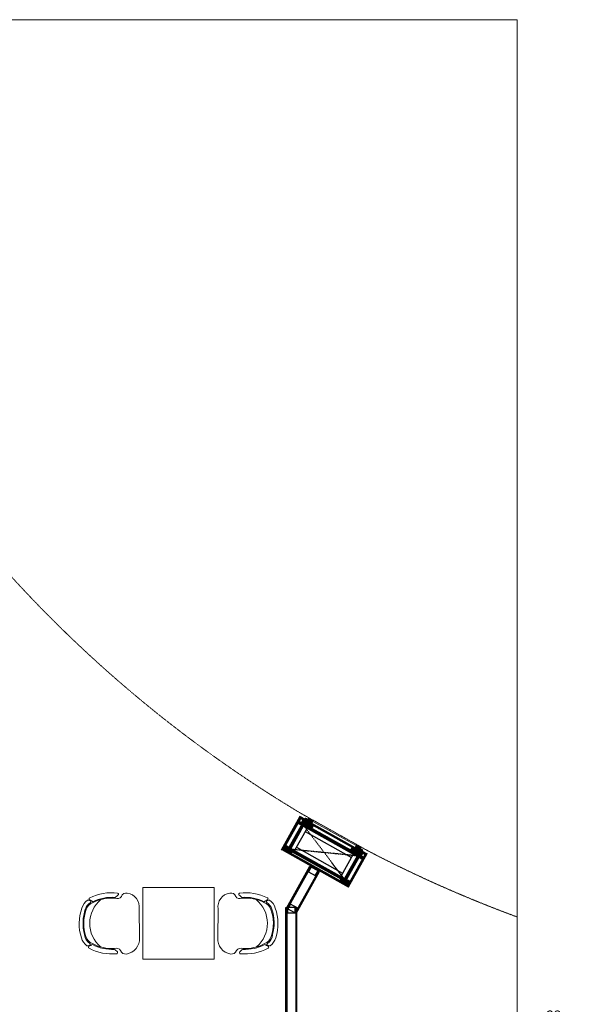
# Model space of a CAD drawing. Header units: millimetres. Extents: x 103872 to 294171, y 5570 to 32737.
# Tile 110 of 117: x 138102 to 143278, y 14149 to 23105. Entities that reach past the tile are written whole.
import ezdxf

# ---------------------------------------------------------------- set-up
doc = ezdxf.new("R2010")
doc.units = ezdxf.units.MM
doc.header["$LTSCALE"] = 2.5
doc.linetypes.add('( Hidden )', pattern=[0.375, 0.25, -0.125])
doc.linetypes.add('DASHED', pattern=[19.05, 12.7, -6.35])
for name, color, linetype in [('1', 1, 'Continuous'), ('2', 2, 'Continuous'), ('250', 250, 'Continuous'), ('6', 7, 'Continuous'), ('PROPOSED M.S WORK', 150, 'Continuous')]:
    doc.layers.add(name, color=color, linetype=linetype)
for name, color, linetype, lineweight in [('8', 8, 'Continuous', 0), ('9', 9, 'Continuous', 0), ('A1-WOOD', 11, 'Continuous', 15), ('CKD Equipments', 252, 'Continuous', 0), ('Dimension', 40, 'Continuous', 0), ('ELEVATION 5', 156, 'Continuous', 5), ('FURNITURES', 30, 'Continuous', 15), ('HATCH MEDIUM', 251, 'Continuous', 5), ('ROOM TEXT', 7, 'Continuous', 5), ('TEXT', 40, 'Continuous', 0), ('WALL', 132, 'Continuous', 25)]:
    doc.layers.add(name, color=color, linetype=linetype, lineweight=lineweight)
doc.layers.add('A1-SS SHEET', color=7, linetype='Continuous', lineweight=15, true_color=0xe77efc)
doc.styles.add('MTEXT', font='romans.shx', dxfattribs={"width": 0.85})
doc.styles.add('RG_3F_TITLE BLOCK_A1$0$A1 TBLOCK LBV$0$Style-arial', font='arial.ttf')
pattern_1 = [(45, (-133790.86, -88292.746), (-25.455844, 25.455844), [19.2, -124.8]), (45, (-133793.404, -88290.2), (-25.455844, 25.455844), [27.44684, -116.55316]), (45, (-133795.95, -88287.655), (-25.455844, 25.455844), [34.976716, -109.023284]), (45, (-133798.495, -88285.11), (-25.455844, 25.455844), [34.976716, -109.023284]), (45, (-133801.04, -88282.564), (-25.455844, 25.455844), [27.44684, -116.55316]), (45, (-133803.587, -88280.018), (-25.455844, 25.455844), [19.2, -124.8]), (45, (-133806.132, -88277.473), (-25.455844, 25.455844), [25.255542, -118.744458]), (45, (-133808.678, -88274.927), (-25.455844, 25.455844), [102.870124, -41.129876]), (45, (-133811.223, -88272.38), (-25.455844, 25.455844), [94.623284, -49.376716]), (45, (-133813.77, -88269.836), (-25.455844, 25.455844), [14.861146, -129.138854]), (45, (-133762.01, -88267.29), (-25.455844, 25.455844), [10.976716, -133.023284]), (45, (-133762.794, -88262.08), (-25.455844, 25.455844), [12.965612, -131.034388]), (45, (-133760.025, -88254.218), (-25.455844, 25.455844), [5.46142, -138.53858]), (45, (-133765.058, -88249.185), (-25.455844, 25.455844), [5.46142, -138.53858]), (45, (-133772.92, -88251.954), (-25.455844, 25.455844), [12.965612, -131.034388]), (45, (-133778.13, -88251.168), (-25.455844, 25.455844), [10.976716, -133.023284]), (45, (-133782.334, -88251.977), (-25.455844, 25.455844), [19.327907, -124.672093]), (45, (-133795.624, -88253.388), (-25.455844, 25.455844), [66.738854, -77.261146]), (45, (-133742.368, -88244.255), (-25.455844, 25.455844), [3.423284, -140.576716]), (45, (-133744.913, -88241.71), (-25.455844, 25.455844), [8.23338, -135.76662]), (45, (-133747.46, -88239.164), (-25.455844, 25.455844), [16.150356, -127.849644]), (45, (-133750.004, -88236.62), (-25.455844, 25.455844), [26.04657, -117.95343]), (45, (-133752.55, -88234.073), (-25.455844, 25.455844), [34.29341, -109.70659]), (45, (-133755.095, -88231.527), (-25.455844, 25.455844), [41.823284, -102.176716]), (45, (-133761.03, -88232.37), (-25.455844, 25.455844), [46.61655, -97.38345]), (45, (-133716.18, -88218.07), (-25.455844, 25.455844), [9.589904, -134.410096]), (45, (-133719.254, -88214.69), (-25.455844, 25.455844), [17.074453, -126.925547]), (45, (-133716.313, -88206.32), (-25.455844, 25.455844), [10.976716, -133.023284]), (45, (-133717.1, -88201.11), (-25.455844, 25.455844), [12.965612, -131.034388]), (45, (-133714.33, -88193.25), (-25.455844, 25.455844), [5.46142, -138.53858]), (45, (-133719.363, -88188.216), (-25.455844, 25.455844), [5.46142, -138.53858]), (45, (-133727.225, -88190.985), (-25.455844, 25.455844), [12.965612, -131.034388]), (45, (-133732.435, -88190.2), (-25.455844, 25.455844), [10.976716, -133.023284]), (52.125016, (-133773.763, -88260.377), (101.8233768, 101.8233758), [14.17878, -276.062497]), (52.125016, (-133781.633, -88263.156), (101.8233768, 101.8233758), [14.191722, -276.049556]), (52.125016, (-133790.01, -88266.442), (101.8233768, 101.8233758), [19.349418, -270.89186]), (52.125016, (-133788.274, -88259.614), (101.8233768, 101.8233758), [9.67471, -280.56657]), (52.125016, (-133754.247, -88259.529), (101.8233768, 101.8233758), [19.349418, -270.89186]), (52.125016, (-133753.626, -88252.912), (101.8233768, 101.8233758), [14.191722, -276.049556]), (52.125016, (-133756.164, -88250.356), (101.8233768, 101.8233758), [14.17878, -276.062497]), (52.125016, (-133728.068, -88199.408), (101.8233768, 101.8233758), [14.17878, -276.062497]), (52.125016, (-133735.938, -88202.187), (101.8233768, 101.8233758), [14.191722, -276.049556]), (52.125016, (-133744.315, -88205.473), (101.8233768, 101.8233758), [19.349418, -270.89186]), (52.125016, (-133748.432, -88206.196), (101.8233768, 101.8233758), [9.67471, -280.56657]), (52.125016, (-133697.945, -88202.378), (101.8233768, 101.8233758), [14.512064, -275.729214]), (52.125016, (-133709.4, -88211.287), (101.8233768, 101.8233758), [29.024128, -261.21715]), (52.125016, (-133707.181, -88202.616), (101.8233768, 101.8233758), [21.263437, -268.97784]), (52.125016, (-133708.551, -88198.56), (101.8233768, 101.8233758), [19.349418, -270.89186]), (52.125016, (-133707.93, -88191.943), (101.8233768, 101.8233758), [14.191722, -276.049556]), (52.125016, (-133710.468, -88189.387), (101.8233768, 101.8233758), [14.17878, -276.062497]), (217.874984, (-133750.004, -88236.618), (-101.8233758, -101.8233768), [14.17878, -276.062497]), (37.874984, (-133777.282, -88279.17), (101.8233758, 101.8233768), [19.349418, -270.89186]), (37.874984, (-133773.996, -88270.793), (101.8233758, 101.8233768), [14.191722, -276.049556]), (37.874984, (-133771.218, -88262.923), (101.8233758, 101.8233768), [14.17878, -276.062497]), (217.874984, (-133752.55, -88234.073), (-101.8233758, -101.8233768), [14.191722, -276.049556]), (217.874984, (-133755.095, -88231.527), (-101.8233758, -101.8233768), [19.349418, -270.89186]), (217.874984, (-133761.03, -88232.37), (-101.8233758, -101.8233768), [9.67471, -280.56657]), (37.874984, (-133803.26, -88259.327), (101.8233758, 101.8233768), [9.67471, -280.56657]), (217.874984, (-133717.037, -88224.015), (-101.8233758, -101.8233768), [29.024128, -261.21715]), (217.874984, (-133716.181, -88218.068), (-101.8233758, -101.8233768), [29.024128, -261.21715]), (217.874984, (-133719.254, -88214.69), (-101.8233758, -101.8233768), [21.263437, -268.97784]), (37.874984, (-133731.587, -88218.2), (101.8233758, 101.8233768), [19.349418, -270.89186]), (37.874984, (-133728.3, -88209.824), (101.8233758, 101.8233768), [14.191722, -276.049556]), (37.874984, (-133725.522, -88201.954), (101.8233758, 101.8233768), [14.17878, -276.062497]), (217.874984, (-133704.309, -88175.65), (-101.8233758, -101.8233768), [14.17878, -276.062497]), (217.874984, (-133706.854, -88173.104), (-101.8233758, -101.8233768), [14.191722, -276.049556]), (217.874984, (-133709.4, -88170.558), (-101.8233758, -101.8233768), [19.349418, -270.89186]), (217.874984, (-133711.946, -88168.012), (-101.8233758, -101.8233768), [14.512064, -275.729214]), (45, (-133761.915, -88252.33), (-25.455844, 25.455844), [5.46142, -138.53858]), (45, (-133763.212, -88251.03), (-25.455844, 25.455844), [5.46142, -138.53858]), (45, (-133716.22, -88191.36), (-25.455844, 25.455844), [5.46142, -138.53858]), (45, (-133717.516, -88190.062), (-25.455844, 25.455844), [5.46142, -138.53858]), (37.874984, (-133767.751, -88256.868), (101.8233758, 101.8233768), [7.393872, -282.847406]), (52.125016, (-133767.751, -88256.868), (101.8233768, 101.8233758), [7.393872, -282.847406]), (217.874984, (-133753.514, -88242.63), (-101.8233758, -101.8233768), [7.393872, -282.847406]), (52.125016, (-133758.053, -88248.467), (101.8233768, 101.8233758), [7.393872, -282.847406]), (37.874984, (-133722.056, -88195.899), (101.8233758, 101.8233768), [7.393872, -282.847406]), (52.125016, (-133722.056, -88195.899), (101.8233768, 101.8233758), [7.393872, -282.847406]), (217.874984, (-133707.818, -88181.661), (-101.8233758, -101.8233768), [7.393872, -282.847406]), (52.125016, (-133712.357, -88187.497), (101.8233768, 101.8233758), [7.393872, -282.847406])]
pattern_2 = [(90, (-264122.1607, 233636.0665), (-3.175, 2e-16), []), (135, (-264122.161, 233636.0665), (-6.34999567, -6.34999567), [4.49012806, -8.98025612])]
pattern_3 = [(135, (85579.499, -135167.25), (-10.00000027, -3e-15), [4.242641, -9.899495]), (153.434949, (85576.499, -135164.25), (-10.0000001, -3e-08), [4.472136, -17.888544]), (135, (85572.499, -135162.25), (-3e-15, 10.00000027), [1.414214, -12.727922]), (116.565051, (85571.499, -135161.25), (3e-08, 10.0000001), [4.472136, -17.888544]), (135, (85579.499, -135163.25), (-10.00000027, -3e-15), [4.242641, -9.899495]), (146.309932, (85577.499, -135167.25), (-10.00000007, 8e-08), [3.605551, -32.449961]), (146.309932, (85575.499, -135162.25), (-10.00000007, 8e-08), [3.605551, -32.449961]), (116.565051, (85573.499, -135167.25), (3e-08, 10.0000001), [4.472136, -17.888544]), (146.309932, (85577.499, -135157.25), (-10.00000007, 8e-08), [3.605551, -32.449961]), (146.309932, (85575.499, -135152.25), (-10.00000007, 8e-08), [3.605551, -32.449961])]
pattern_4 = [(45, (-117.4317, 31.781), (-2.245064, 2.245064), []), (45, (-115.1867, 31.781), (-2.245064, 2.245064), [1.5875, -0.79375])]

# ---------------------------------------------------------------- blocks, each defined once
blk = doc.blocks.new('MS-C1')
at = {"layer": 'PROPOSED M.S WORK', "lineweight": 5, "true_color": 0x545454}
h = blk.add_hatch(dxfattribs=at)
h.set_pattern_fill('ANSI33', color=251, scale=0.5)
h.set_pattern_definition([(45, (-290, 65), (-2.24506, 2.24506), []), (45, (-287.755, 65), (-2.24506, 2.24506), [1.5875, -0.79375])])
edge = h.paths.add_edge_path()
edge.add_line((-240, 115), (-290, 115))
edge.add_line((-290, 115), (-290, 65))
edge.add_line((-290, 65), (-286.4, 66.8))
edge.add_arc((-287.5, 69), 2.5, 296.56505, 360)
edge.add_line((-285, 69), (-285, 110))
edge.add_line((-285, 110), (-244, 110))
edge.add_arc((-244, 112.5), 2.5, 270, 333.43495)
edge.add_line((-241.8, 111.4), (-240, 115))
h = blk.add_hatch(dxfattribs=at)
h.set_pattern_fill('ANSI33', color=251, scale=0.5)
h.set_pattern_definition([(45, (-117.4317, 4.781), (-2.245064, 2.245064), []), (45, (-115.1867, 4.781), (-2.245064, 2.245064), [1.5875, -0.79375])])
edge = h.paths.add_edge_path()
edge.add_line((240, 115), (290, 115))
edge.add_line((290, 115), (290, 65))
edge.add_line((290, 65), (286.4, 66.8))
edge.add_arc((287.5, 69), 2.5, 180, 243.43495, ccw=False)
edge.add_line((285, 69), (285, 110))
edge.add_line((285, 110), (244, 110))
edge.add_arc((244, 112.5), 2.5, 206.56505, 270, ccw=False)
edge.add_line((241.8, 111.4), (240, 115))
h = blk.add_hatch(dxfattribs=at)
h.set_pattern_fill('ANSI33', color=251, scale=0.5)
h.set_pattern_definition(pattern_4)
edge = h.paths.add_edge_path()
edge.add_line((-240, -138), (-290, -138))
edge.add_line((-290, -138), (-290, -88))
edge.add_line((-290, -88), (-286.4, -89.8))
edge.add_arc((-287.5, -92), 2.5, 0, 63.43495, ccw=False)
edge.add_line((-285, -92), (-285, -133))
edge.add_line((-285, -133), (-244, -133))
edge.add_arc((-244, -135.5), 2.5, 26.56505, 90, ccw=False)
edge.add_line((-241.8, -134.4), (-240, -138))
h = blk.add_hatch(dxfattribs=at)
h.set_pattern_fill('ANSI33', color=251, scale=0.5)
h.set_pattern_definition(pattern_4)
edge = h.paths.add_edge_path()
edge.add_line((240, -138), (290, -138))
edge.add_line((290, -138), (290, -88))
edge.add_line((290, -88), (286.4, -89.8))
edge.add_arc((287.5, -92), 2.5, 116.56505, 180)
edge.add_line((285, -92), (285, -133))
edge.add_line((285, -133), (244, -133))
edge.add_arc((244, -135.5), 2.5, 90, 153.43495)
edge.add_line((241.8, -134.4), (240, -138))
at = {"layer": 'PROPOSED M.S WORK', "linetype": 'DASHED', "ltscale": 0.02}
for p, q in [((-290, 115), (290, -138)), ((290, 115), (-290, -138))]:
    blk.add_line(p, q, dxfattribs=at)
at = {"layer": 'PROPOSED M.S WORK'}
for p, q in [((-285, -128), (-285, 105)), ((-280, -128), (-280, 105)), ((-240, -128), (-240, 105)), ((240, -128), (240, 105)), ((280, -128), (280, 105)), ((285, -128), (285, 105))]:
    blk.add_line(p, q, dxfattribs=at)
for points in [[(-240, 115), (-290, 115), (-290, 65), (-286.4, 66.8, 0.284079), (-285, 69), (-285, 110), (-244, 110, 0.284079), (-241.8, 111.4), (-240, 115)], [(240, 115), (290, 115), (290, 65), (286.4, 66.8, -0.284079), (285, 69), (285, 110), (244, 110, -0.284079), (241.8, 111.4), (240, 115)], [(-240, -138), (-290, -138), (-290, -88), (-286.4, -89.8, -0.284079), (-285, -92), (-285, -133), (-244, -133, -0.284079), (-241.8, -134.4), (-240, -138)], [(240, -138), (290, -138), (290, -88), (286.4, -89.8, 0.284079), (285, -92), (285, -133), (244, -133, 0.284079), (241.8, -134.4), (240, -138)]]:
    blk.add_lwpolyline(points, format="xyb", dxfattribs=at)
blk.add_lwpolyline([(-290, 115), (290, 115), (290, -138), (-290, -138)], close=True, dxfattribs=at)
for points in [[(-285, 110), (285, 110)], [(-285, 105), (285, 105)], [(-240, 70), (240, 70)], [(-285, -128), (285, -128)], [(-285, -133), (285, -133)], [(-240, -93), (240, -93)]]:
    blk.add_lwpolyline(points, dxfattribs=at)
blk = doc.blocks.new('A$C47C848D8')
at = {"layer": '2', "lineweight": 5}
h = blk.add_hatch(color=8, dxfattribs=at)
h.dxf.hatch_style = 1
h.paths.add_polyline_path([(-225, -174.7), (225, -174.7), (225, -176.2), (-225, -176.2)])
at = {"layer": '250', "lineweight": 5}
h = blk.add_hatch(dxfattribs=at)
h.set_pattern_fill('DOLMIT', color=8, scale=0.5, angle=90)
h.set_pattern_definition(pattern_2)
h.paths.add_polyline_path([(334, -162.7), (346, -162.7), (346, 165.3), (334, 165.3)])
h.paths.add_polyline_path([(-334, 153.3), (334, 153.3), (334, 165.3), (-334, 165.3)])
h.paths.add_polyline_path([(-334, -162.7), (-346, -162.7), (-346, 165.3), (-334, 165.3)])
h.paths.add_polyline_path([(-312, -137.5), (-300, -137.5), (-300, -162.7), (-312, -162.7)])
h.paths.add_polyline_path([(-300, -162.7), (-346, -162.7), (-346, -174.7), (-300, -174.7)])
h.paths.add_polyline_path([(300, -162.7), (346, -162.7), (346, -174.7), (300, -174.7)])
h.paths.add_polyline_path([(312, -137.5), (300, -137.5), (300, -162.7), (312, -162.7)])
h.paths.add_polyline_path([(334, 139.5), (252, 139.5), (252, 153.3), (334, 153.3)])
h.paths.add_polyline_path([(-334, 139.5), (-252, 139.5), (-252, 153.3), (-334, 153.3)])
h = blk.add_hatch(dxfattribs=at)
h.set_pattern_fill('DOLMIT', color=8, scale=0.5, angle=90)
h.set_pattern_definition(pattern_2)
h.paths.add_polyline_path([(-290, -125.5), (290, -125.5), (290, -137.5), (-290, -137.5)])
h.paths.add_polyline_path([(-302, 139.5), (-290, 139.5), (-290, -137.5), (-302, -137.5)])
h.paths.add_polyline_path([(290, -137.5), (302, -137.5), (302, 139.5), (290, 139.5)])
h.paths.add_polyline_path([(-290, 139.5), (290, 139.5), (290, 127.5), (-290, 127.5)])
h = blk.add_hatch(dxfattribs=at)
h.set_pattern_fill('DOLMIT', color=8, scale=0.5, angle=90)
h.set_pattern_definition(pattern_2)
h.paths.add_polyline_path([(225, -162.7), (-225, -162.7), (-225, -174.7), (225, -174.7)])
at = {"layer": '8', "lineweight": 5}
h = blk.add_hatch(dxfattribs=at)
h.set_pattern_fill('PGRAIN', color=8, scale=1.2, angle=45, style=0)
h.set_pattern_definition(pattern_1)
h.paths.add_polyline_path([(-300, -137.5), (-225, -137.5), (-225, -205.7), (-275, -205.7), (-275, -191.2), (-300, -191.2)])
h = blk.add_hatch(dxfattribs=at)
h.set_pattern_fill('PGRAIN', color=8, scale=1.2, angle=45, style=0)
h.set_pattern_definition(pattern_1)
h.paths.add_polyline_path([(300, -137.5), (225, -137.5), (225, -205.7), (275, -205.7), (275, -191.2), (300, -191.2)])
at = {"layer": '9', "lineweight": 5}
h = blk.add_hatch(dxfattribs=at)
h.set_pattern_fill('CSWOOD2', color=8, angle=90)
h.set_pattern_definition(pattern_3)
h.paths.add_polyline_path([(-302, 114.5), (-334, 114.5), (-334, 139.5), (-302, 139.5)])
h = blk.add_hatch(dxfattribs=at)
h.set_pattern_fill('CSWOOD2', color=8, angle=90)
h.set_pattern_definition(pattern_3)
h.paths.add_polyline_path([(302, 114.5), (334, 114.5), (334, 139.5), (302, 139.5)])
h = blk.add_hatch(dxfattribs=at)
h.set_pattern_fill('CSWOOD2', color=8, angle=90)
h.set_pattern_definition(pattern_3)
h.paths.add_polyline_path([(-302, -112.5), (-334, -112.5), (-334, -137.5), (-302, -137.5)])
h = blk.add_hatch(dxfattribs=at)
h.set_pattern_fill('CSWOOD2', color=8, angle=90)
h.set_pattern_definition([(135, (85684.999, -135192.363), (-10.00000027, -3e-15), [4.242641, -9.899495]), (153.434949, (85681.999, -135189.3632), (-10.0000001, -3e-08), [4.472136, -17.888544]), (135, (85677.999, -135187.363), (-3e-15, 10.00000027), [1.414214, -12.727922]), (116.565051, (85676.999, -135186.3632), (3e-08, 10.0000001), [4.472136, -17.888544]), (135, (85684.999, -135188.363), (-10.00000027, -3e-15), [4.242641, -9.899495]), (146.309932, (85682.999, -135192.363), (-10.00000007, 8e-08), [3.605551, -32.449961]), (146.309932, (85680.999, -135187.363), (-10.00000007, 8e-08), [3.605551, -32.449961]), (116.565051, (85678.999, -135192.3632), (3e-08, 10.0000001), [4.472136, -17.888544]), (146.309932, (85682.999, -135182.363), (-10.00000007, 8e-08), [3.605551, -32.449961]), (146.309932, (85680.999, -135177.363), (-10.00000007, 8e-08), [3.605551, -32.449961])])
h.paths.add_polyline_path([(-200, -137.5), (-225, -137.5), (-225, -162.7), (-200, -162.7)])
h = blk.add_hatch(dxfattribs=at)
h.set_pattern_fill('CSWOOD2', color=8, angle=90)
h.set_pattern_definition([(135, (86109.999, -135192.363), (-10.00000027, -3e-15), [4.242641, -9.899495]), (153.434949, (86106.999, -135189.3632), (-10.0000001, -3e-08), [4.472136, -17.888544]), (135, (86102.999, -135187.363), (-3e-15, 10.00000027), [1.414214, -12.727922]), (116.565051, (86101.999, -135186.3632), (3e-08, 10.0000001), [4.472136, -17.888544]), (135, (86109.999, -135188.363), (-10.00000027, -3e-15), [4.242641, -9.899495]), (146.309932, (86107.999, -135192.363), (-10.00000007, 8e-08), [3.605551, -32.449961]), (146.309932, (86105.999, -135187.363), (-10.00000007, 8e-08), [3.605551, -32.449961]), (116.565051, (86103.999, -135192.3632), (3e-08, 10.0000001), [4.472136, -17.888544]), (146.309932, (86107.999, -135182.363), (-10.00000007, 8e-08), [3.605551, -32.449961]), (146.309932, (86105.999, -135177.363), (-10.00000007, 8e-08), [3.605551, -32.449961])])
h.paths.add_polyline_path([(225, -137.5), (200, -137.5), (200, -162.7), (225, -162.7)])
h = blk.add_hatch(dxfattribs=at)
h.set_pattern_fill('CSWOOD2', color=8, angle=90)
h.set_pattern_definition(pattern_3)
h.paths.add_polyline_path([(302, -112.5), (334, -112.5), (334, -137.5), (302, -137.5)])
at = {"layer": '1', "color": 8, "lineweight": 5}
for points in [[(-334, -162.7), (-346, -162.7), (-346, 165.3), (-334, 165.3)], [(-334, 153.3), (334, 153.3), (334, 165.3), (-334, 165.3)], [(-334, 139.5), (-252, 139.5), (-252, 153.3), (-334, 153.3)], [(-302, 139.5), (-290, 139.5), (-290, -137.5), (-302, -137.5)], [(-290, 139.5), (290, 139.5), (290, 127.5), (-290, 127.5)], [(334, 139.5), (252, 139.5), (252, 153.3), (334, 153.3)], [(290, -137.5), (302, -137.5), (302, 139.5), (290, 139.5)], [(334, -162.7), (346, -162.7), (346, 165.3), (334, 165.3)], [(-300, -162.7), (-346, -162.7), (-346, -174.7), (-300, -174.7)], [(-312, -137.5), (-300, -137.5), (-300, -162.7), (-312, -162.7)], [(-290, -125.5), (290, -125.5), (290, -137.5), (-290, -137.5)], [(225, -162.7), (-225, -162.7), (-225, -174.7), (225, -174.7)], [(312, -137.5), (300, -137.5), (300, -162.7), (312, -162.7)], [(300, -162.7), (346, -162.7), (346, -174.7), (300, -174.7)]]:
    blk.add_lwpolyline(points, close=True, dxfattribs=at)
at = {"layer": '2', "color": 8, "lineweight": 5}
blk.add_lwpolyline([(-225, -174.7), (225, -174.7), (225, -176.2), (-225, -176.2)], close=True, dxfattribs=at)
at = {"layer": '6', "color": 8, "linetype": 'ByBlock', "lineweight": 5, "const_width": 1}
for points in [[(-225, -137.5), (-300, -137.5), (-300, -191.2), (-275, -191.2), (-275, -205.7), (-225, -205.7)], [(225, -137.5), (300, -137.5), (300, -191.2), (275, -191.2), (275, -205.7), (225, -205.7)]]:
    blk.add_lwpolyline(points, close=True, dxfattribs=at)
at = {"layer": '6', "color": 8, "lineweight": 5}
blk.add_lwpolyline([(-225, -176.2), (225, -176.2), (225, -194.2), (-225, -194.2)], close=True, dxfattribs=at)
at = {"layer": 'A1-SS SHEET', "color": 8, "lineweight": 5}
blk.add_lwpolyline([(346, -174.7), (300, -174.7), (300, -178.7), (346, -178.7)], close=True, dxfattribs=at)
at = {"layer": 'A1-WOOD', "color": 8, "lineweight": 5}
for points in [[(-302, 114.5), (-334, 114.5), (-334, 139.5), (-302, 139.5)], [(302, 114.5), (334, 114.5), (334, 139.5), (302, 139.5)], [(-302, -137.5), (-334, -137.5), (-334, -112.5), (-302, -112.5)], [(-225, -137.5), (-200, -137.5), (-200, -162.7), (-225, -162.7)], [(200, -162.7), (225, -162.7), (225, -137.5), (200, -137.5)], [(302, -137.5), (334, -137.5), (334, -112.5), (302, -112.5)]]:
    blk.add_lwpolyline(points, close=True, dxfattribs=at)
at = {"layer": 'ELEVATION 5', "color": 8, "lineweight": 5}
for points in [[(-350, -178.7), (-346, -178.7), (-346, 169.3), (-350, 169.3)], [(-346, 169.3), (346, 169.3), (346, 165.3), (-346, 165.3)], [(346, 169.3), (350, 169.3), (350, -178.7), (346, -178.7)], [(-300, -174.7), (-346, -174.7), (-346, -178.7), (-300, -178.7)]]:
    blk.add_lwpolyline(points, close=True, dxfattribs=at)
at = {"color": 8, "lineweight": 5}
blk.add_blockref('MS-C1', (0, 12.5), dxfattribs=at)
blk = doc.blocks.new('*U44')
at = {"color": 8}
for points in [[(0, 0), (8619.7, 0), (8619.7, -10), (0, -10)], [(0, -15), (50, -15), (50, -85), (0, -85)], [(8569.7, -15), (8619.7, -15), (8619.7, -85), (8569.7, -85)], [(0, -100), (8619.7, -100), (8619.7, -90), (0, -90)]]:
    blk.add_lwpolyline(points, close=True, dxfattribs=at)
blk = doc.blocks.new('*U45')
at = {"color": 8}
for points in [[(0, 0), (435.1, 0), (435.1, -10), (0, -10)], [(0, -15), (50, -15), (50, -85), (0, -85)], [(385.1, -15), (435.1, -15), (435.1, -85), (385.1, -85)], [(0, -100), (435.1, -100), (435.1, -90), (0, -90)]]:
    blk.add_lwpolyline(points, close=True, dxfattribs=at)
blk = doc.blocks.new('04P-CH~1')
at = {"layer": 'FURNITURES', "color": 8}
blk.add_line((-0.6031, 0.6002), (-0.3259, 0.597), dxfattribs=at)
for centre, radius, start, end in [((-0.6123, 0.4516), 0.1489, 86.45826, 170.84441), ((-0.3081, 0.4618), 0.1363, 9.13239, 97.50787), ((-0.7092, 0.4672), 0.0508, 170.84441, 251.00231), ((-0.2234, 0.474), 0.0508, 290.59406, 10.75195), ((-0.3026, 0.3344), 0.456, 173.92961, 208.62433), ((-0.7462, 0.3807), 0.01, 46.56635, 168.96112), ((-0.9103, 0.2073), 0.2488, 38.01323, 46.56635), ((-0.7491, 0.3792), 0.0464, 334.70337, 59.67207), ((-0.181, 0.3871), 0.0464, 121.92429, 206.89299), ((-0.6261, 0.3299), 0.456, 332.97204, 7.66676), ((-0.0151, 0.2198), 0.2488, 135.03001, 143.58313), ((-0.184, 0.3885), 0.01, 12.63524, 135.03001), ((-0.3125, 0.3391), 0.4025, 176.94568, 208.36885), ((-0.3123, 0.339), 0.3954, 177.0537, 208.52316), ((-0.6165, 0.3348), 0.3954, 333.0732, 4.54266), ((-0.6164, 0.3348), 0.4025, 333.22752, 4.65068), ((-0.465, 0.421), 0.2985, 220.6848, 320.38834), ((-0.6935, 0.1195), 0.01, 200.82595, 338.53261), ((-0.5509, 0.0634), 0.1433, 143.88699, 158.53261), ((-0.6722, 0.1012), 0.01, 162.69848, 217.18732), ((-0.5509, 0.0634), 0.1371, 154.57208, 162.69848), ((-0.5651, 0.1825), 0.1445, 217.18732, 254.77146), ((-0.6657, 0.118), 0.01, 32.6756, 154.57208), ((-0.5651, 0.1825), 0.1, 198.86575, 254.77146), ((-0.5651, 0.1825), 0.1095, 212.6756, 265.19021), ((-0.3595, 0.1854), 0.1, 286.8249, 342.73061), ((-0.3595, 0.1854), 0.1095, 286.8249, 328.92077), ((-0.3595, 0.1854), 0.1445, 286.8249, 324.40904), ((-0.2571, 0.1237), 0.01, 27.02428, 148.92077), ((-0.3704, 0.0659), 0.1433, 23.06375, 37.70938), ((-0.3704, 0.0659), 0.1371, 18.89788, 27.02428), ((-0.2501, 0.1071), 0.01, 324.40904, 18.89788), ((-0.2294, 0.126), 0.01, 203.06375, 340.77041), ((-0.4661, 0.456), 0.435, 251.64897, 289.94739), ((-0.4661, 0.4573), 0.3918, 251.35616, 290.2402), ((-0.5751, 0.0635), 0.01, 75.17077, 85.19021), ((-0.4624, 0.4792), 0.4208, 254.83048, 288.66311)]:
    blk.add_arc(centre, radius, start, end, dxfattribs=at)
blk = doc.blocks.new('ARCH')
at = {"layer": 'CKD Equipments', "color": 8}
blk.add_lwpolyline([(113774.5, 23105), (123786.4, 23105), (123786.4, 5570.2), (113774.5, 5570.2)], close=True, dxfattribs=at)
at = {"layer": 'FURNITURES', "color": 8}
blk.add_lwpolyline([(121033, 15210.6), (120383, 15210.6), (120383, 14560.6), (121033, 14560.6)], close=True, dxfattribs=at)
at = {"layer": 'HATCH MEDIUM', "color": 8, "linetype": '( Hidden )'}
blk.add_lwpolyline([(116475.7, 23100, 0.012104), (116626.4, 22552.9), (116848.5, 21889.1, 0.171223), (121824.6, 15883), (122435.6, 15541.4, 0.03154), (123786.4, 14943)], format="xyb", dxfattribs=at)
at = {"color": 8, "xscale": -1, "rotation": 150.7856245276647}
blk.add_blockref('A$C47C848D8', (122029.7, 15532.6), dxfattribs=at)
at = {"layer": 'FURNITURES', "color": 8, "yscale": 946.5666576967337, "zscale": 946.5666576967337}
for p, xscale, rotation in [((119784.5, 15325.3), -946.5666576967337, 270), ((121631.5, 15325.3), 946.5666576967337, 90)]:
    blk.add_blockref('04P-CH~1', p, dxfattribs=dict(at, xscale=xscale, rotation=rotation))
at = {"layer": 'WALL', "color": 8, "xscale": -1}
for name, p, rotation in [('*U45', (121775.9, 14976.2), 240.7856057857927), ('*U44', (121783, 6410.6), 270)]:
    blk.add_blockref(name, p, dxfattribs=dict(at, rotation=rotation))
at = {"layer": 'ROOM TEXT', "color": 7, "insert": (118053.4, 13852.7, 0.2), "char_height": 90, "attachment_point": 7, "style": 'MTEXT'}
blk.add_mtext_dynamic_manual_height_columns('\\A1;\\pi162.53677;Area: 46.3sqm\\P\\pi373.82248;22 PAX', width=1162.931, gutter_width=1.8, heights=[0], dxfattribs=at)
at = {"layer": 'TEXT', "color": 8, "insert": (115820.5, 20699.6), "char_height": 80, "width": 1274.194, "attachment_point": 1, "style": 'RG_3F_TITLE BLOCK_A1$0$A1 TBLOCK LBV$0$Style-arial'}
blk.add_mtext('\\pi244.5456;HIGH SEATING\\P\\pi463.50877;{\\fArial|b0|i0|c178|p39; 4} PAX', dxfattribs=at)

msp = doc.modelspace()

# ---------------------------------------------------------------- block references
at = {"layer": 'Dimension'}
msp.add_blockref('ARCH', (18837.3, 0), dxfattribs=at)

# ---------------------------------------------------------------- next in the draw order: block references
msp.add_blockref('ARCH', (-8808, 0), dxfattribs=at)

doc.saveas('drawing.dxf')
